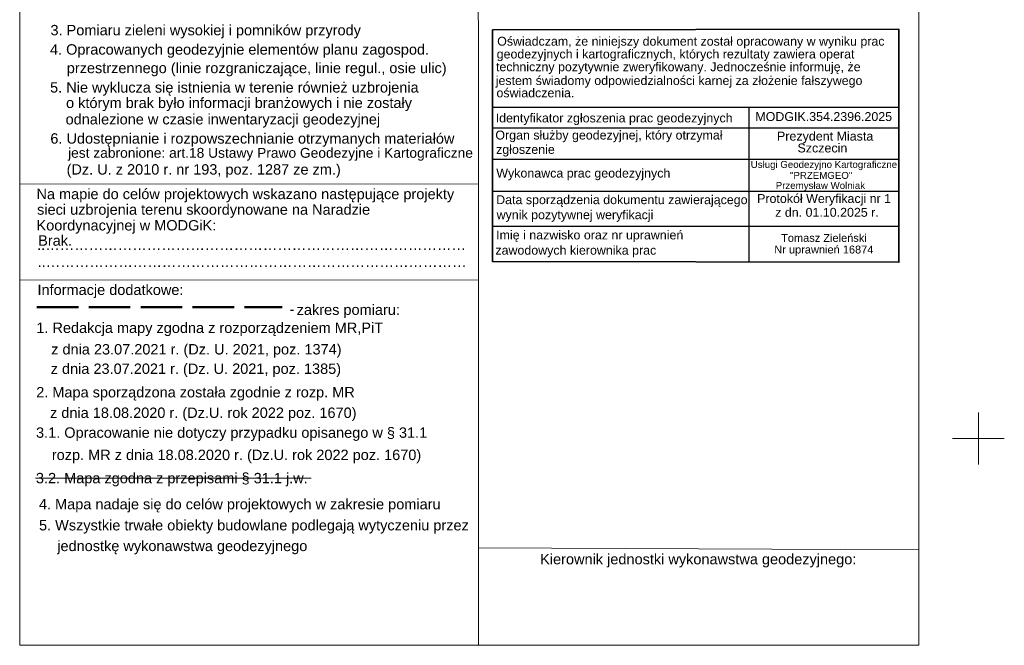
# Model space of a CAD drawing. Extents: x 5477758 to 5478338, y 5918274 to 5918502.
# Tile 1 of 155: x 5477758 to 5477852, y 5918380 to 5918440. Entities that reach past the tile are written whole.
import ezdxf

# ---------------------------------------------------------------- set-up
doc = ezdxf.new("R2010")
doc.units = 0
doc.linetypes.add('PRZER2-1', pattern=[3, 2, -1])
doc.linetypes.add('PRZER4-1', pattern=[5, 4, -1])
doc.layers.get('0').update_dxf_attribs({"linetype": 'CONTINUOUS', "lineweight": 13})
for name, color, linetype, lineweight in [('ramka', 18, 'PRZER2-1', 18), ('TABELKA', 18, 'CONTINUOUS', 18), ('zakres', 150, 'PRZER4-1', 50)]:
    doc.layers.add(name, color=color, linetype=linetype, lineweight=lineweight)
doc.styles.add('Arial', font='arial.ttf')
doc.styles.add('GEO-INFO', font='arial.ttf')

msp = doc.modelspace()

# ---------------------------------------------------------------- linework, layer by layer
at = {"color": 1, "lineweight": 35}
msp.add_line((5477803.23, 5918439.333), (5477842.349, 5918439.391), dxfattribs=at)
at = {"color": 1, "lineweight": 25}
msp.add_line((5477803.23, 5918420.436), (5477842.349, 5918420.44), dxfattribs=at)
at = {"color": 18}
msp.add_line((5477759.226, 5918396.179), (5477785.757, 5918396.188), dxfattribs=at)
at = {"color": 1, "lineweight": 35}
msp.add_lwpolyline([(5477803.23, 5918439.333), (5477842.349, 5918439.391), (5477842.349, 5918416.964), (5477803.23, 5918417.023), (5477803.23, 5918439.333)], dxfattribs=at)
at = {"color": 1, "lineweight": 25}
for points in [[(5477803.23, 5918431.892), (5477842.349, 5918431.899)], [(5477827.916, 5918431.897), (5477827.916, 5918416.986)], [(5477803.23, 5918429.886), (5477842.349, 5918429.886)], [(5477803.23, 5918426.875), (5477842.349, 5918426.875)], [(5477803.23, 5918423.8), (5477842.349, 5918423.8)]]:
    msp.add_lwpolyline(points, dxfattribs=at)
at = {"color": 7, "linetype": 'Continuous', "lineweight": 13, "flags": 128}
for points in [[(5477850, 5918397.5), (5477850, 5918402.5)], [(5477847.5, 5918400), (5477852.5, 5918400)]]:
    msp.add_lwpolyline(points, dxfattribs=at)
at = {"layer": 'TABELKA', "color": 18}
for points in [[(5477844.277, 5918500.411), (5477757.712, 5918500.411), (5477757.708, 5918380.084), (5477844.277, 5918380.084)], [(5477801.864, 5918380.084), (5477801.831, 5918500.411)], [(5477844.277, 5918500.411), (5477844.277, 5918380.084)], [(5477801.852, 5918424.501), (5477757.709, 5918424.478)], [(5477801.855, 5918415.238), (5477757.708, 5918415.251)], [(5477801.862, 5918389.464), (5477844.277, 5918389.286)]]:
    msp.add_lwpolyline(points, dxfattribs=at)
at = {"layer": 'zakres', "linetype": 'PRZER4-1'}
msp.add_lwpolyline([(5477759.355, 5918412.644), (5477782.99, 5918412.644)], dxfattribs=at)

# ---------------------------------------------------------------- texts
at = {"layer": 'ramka', "color": 18, "lineweight": 0, "style": 'GEO-INFO'}
for s, height, p in [('6. Udostępnianie i rozpowszechnianie otrzymanych materiałów', 1, (5477760.661, 5918428.373)), ('jest zabronione: art.18 Ustawy Prawo Geodezyjne i Kartograficzne', 0.949, (5477762.365, 5918427.014)), ('(Dz. U. z 2010 r. nr 193, poz. 1287 ze zm.)', 1, (5477762.224, 5918425.395))]:
    msp.add_text(s, height=height, dxfattribs=at).set_placement(p)
at = {"layer": 'TABELKA', "color": 18, "style": 'Arial'}
for s, p in [('3. Pomiaru zieleni wysokiej i pomników przyrody', (5477760.671, 5918438.801)), ('4. Opracowanych geodezyjnie elementów planu zagospod.', (5477760.624, 5918436.942)), ('przestrzennego (linie rozgraniczające, linie regul., osie ulic)', (5477762.241, 5918435.158)), ('5. Nie wyklucza się istnienia w terenie również uzbrojenia', (5477760.634, 5918433.291)), ('o którym brak było informacji branżowych i nie zostały', (5477762.171, 5918431.802)), ('odnalezione w czasie inwentaryzacji geodezyjnej', (5477762.127, 5918430.223)), ('Na mapie do celów projektowych wskazano następujące projekty', (5477759.322, 5918423.03)), ('sieci uzbrojenia terenu skoordynowane na Naradzie', (5477759.379, 5918421.53)), ('Koordynacyjnej w MODGiK:', (5477759.326, 5918420.014)), ('Brak.', (5477759.489, 5918418.549)), ('..……………………………………………………………………………', (5477759.388, 5918418.146)), ('..……………………………………………………………………………', (5477759.441, 5918416.507)), ('Informacje dodatkowe:', (5477759.42, 5918413.804)), ('zakres pomiaru:', (5477784.373, 5918411.888)), ('-', (5477783.693, 5918411.944)), ('1. Redakcja mapy zgodna z rozporządzeniem MR,PiT', (5477759.31, 5918410.147)), ('z dnia 23.07.2021 r. (Dz. U. 2021, poz. 1374)', (5477760.739, 5918408.08)), ('z dnia 23.07.2021 r. (Dz. U. 2021, poz. 1385)', (5477760.694, 5918406.208)), ('2. Mapa sporządzona została zgodnie z rozp. MR', (5477759.298, 5918403.947)), ('z dnia 18.08.2020 r. (Dz.U. rok 2022 poz. 1670)', (5477760.63, 5918401.971)), ('3.1. Opracowanie nie dotyczy przypadku opisanego w § 31.1', (5477759.282, 5918400.059)), ('rozp. MR z dnia 18.08.2020 r. (Dz.U. rok 2022 poz. 1670)', (5477760.804, 5918397.917)), ('3.2. Mapa zgodna z przepisami § 31.1 j.w.', (5477759.27, 5918395.679)), ('4. Mapa nadaje się do celów projektowych w zakresie pomiaru', (5477759.561, 5918393.174)), ('5. Wszystkie trwałe obiekty budowlane podlegają wytyczeniu przez', (5477759.566, 5918391.143)), ('jednostkę wykonawstwa geodezyjnego', (5477761.326, 5918389.151)), ('Kierownik jednostki wykonawstwa geodezyjnego:', (5477807.817, 5918387.878))]:
    msp.add_text(s, height=1, dxfattribs=at).set_placement(p)
at = {"layer": 'TABELKA', "color": 1, "style": 'Arial'}
for s, height, p in [('Oświadczam, że niniejszy dokument został opracowany w wyniku prac', 0.85468, (5477803.679, 5918437.805)), ('geodezyjnych i kartograficznych, których rezultaty zawiera operat', 0.85468, (5477803.632, 5918436.574)), ('techniczny pozytywnie zweryfikowany. Jednocześnie informuję, że', 0.85468, (5477803.563, 5918435.343)), ('jestem świadomy odpowiedzialności karnej za złożenie fałszywego', 0.85468, (5477803.539, 5918434.019)), ('oświadczenia.', 0.85468, (5477803.609, 5918432.835)), ('Identyfikator zgłoszenia prac geodezyjnych', 0.85636, (5477803.534, 5918430.419)), ('Organ służby geodezyjnej, który otrzymał', 0.85636, (5477803.501, 5918428.771)), ('Prezydent Miasta ', 0.85943, (5477830.613, 5918428.667)), ('zgłoszenie', 0.8564, (5477803.571, 5918427.391)), ('Szczecin', 0.8594, (5477832.585, 5918427.527)), ('Wykonawca prac geodezyjnych', 0.85636, (5477803.592, 5918425.109)), ('Data sporządzenia dokumentu zawierającego', 0.85636, (5477803.579, 5918422.548)), ('wynik pozytywnej weryfikacji', 0.85636, (5477803.625, 5918421.102)), ('Imię i nazwisko oraz nr uprawnień', 0.85636, (5477803.579, 5918419.156)), ('zawodowych kierownika prac', 0.85636, (5477803.503, 5918417.687))]:
    msp.add_text(s, height=height, dxfattribs=at).set_placement(p)
at = {"layer": 'TABELKA', "color": 5, "style": 'Arial'}
for s, height, p in [('MODGIK.354.2396.2025', 0.85636, (5477828.532, 5918430.552)), ('Usługi Geodezyjno Kartograficzne', 0.66733, (5477828.087, 5918426.036)), ('"PRZEMGEO"', 0.6673, (5477831.867, 5918424.984)), ('Przemysław Wolniak', 0.66733, (5477830.494, 5918424.014)), ('Protokół Weryfikacji nr 1 ', 0.85636, (5477828.701, 5918422.664)), ('z dn. 01.10.2025 r.', 0.85636, (5477830.441, 5918421.334)), ('Tomasz Zieleński', 0.75882, (5477831.014, 5918418.919)), ('Nr uprawnień 16874 ', 0.75882, (5477830.354, 5918417.8))]:
    msp.add_text(s, height=height, dxfattribs=at).set_placement(p)

doc.saveas('drawing.dxf')
